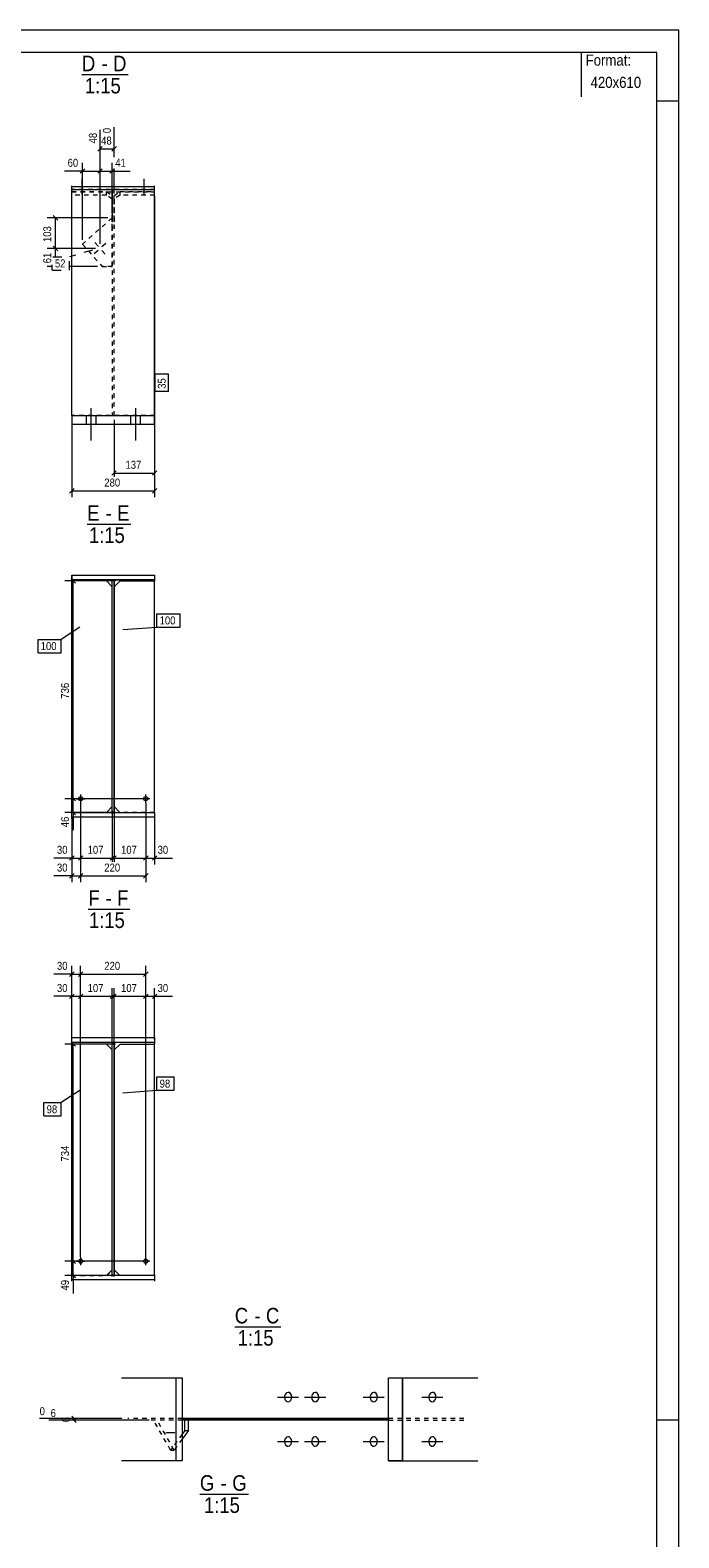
# Model space of a CAD drawing. Header units: millimetres. Extents: x 0 to 420, y 0 to 610.
# Tile 4 of 4: x 274 to 420, y 271 to 610. Entities that reach past the tile are written whole.
import ezdxf

# ---------------------------------------------------------------- set-up
doc = ezdxf.new("R2010")
doc.units = ezdxf.units.MM
for name, pattern in [('XKITLINE00', [0]), ('XKITLINE01', [4, 1, -1, 1, -1]), ('XKITLINE02', [4, 2, -2])]:
    doc.linetypes.add(name, pattern=pattern)
for name, color, linetype, lineweight in [('Arkusz rysunku', 3, 'Continuous', 0), ('Element', 2, 'Continuous', 0), ('Inny typ obiektu', 7, 'Continuous', 0), ('Wymiar', 4, 'Continuous', 0), ('Znak elementu', 2, 'Continuous', 0), ('Śruba', 3, 'Continuous', 0)]:
    doc.layers.add(name, color=color, linetype=linetype, lineweight=lineweight)
doc.styles.add('ARIAL', font='ARIAL.TTF')

msp = doc.modelspace()

# ---------------------------------------------------------------- linework, layer by layer
at = {"layer": 'Arkusz rysunku', "linetype": 'XKITLINE00', "lineweight": 0}
for p, q in [((420, 610), (0, 610)), ((420, 0), (420, 610)), ((415, 605), (5, 605)), ((415, 5), (415, 605)), ((420, 594), (415, 594)), ((420, 297), (415, 297))]:
    msp.add_line(p, q, dxfattribs=at)
at = {"layer": 'Element', "linetype": 'XKITLINE00', "lineweight": 0}
for p, q in [((283.22, 574.13), (283.22, 574.98)), ((301.89, 574.7), (283.22, 574.7)), ((283.22, 523.25), (283.22, 574.13)), ((283.22, 574.13), (301.89, 574.13)), ((301.89, 574.13), (301.89, 574.98)), ((301.89, 523.25), (301.89, 574.13)), ((283.22, 523.25), (301.89, 523.25)), ((283.22, 523.25), (283.22, 521.25)), ((301.89, 521.25), (301.89, 523.25)), ((283.22, 521.25), (301.89, 521.25)), ((283.22, 487.28), (301.89, 487.28)), ((283.22, 487.28), (283.22, 486.01)), ((283.22, 486.22), (283.22, 487.28)), ((283.22, 487.28), (301.89, 487.28)), ((283.22, 486.22), (301.89, 486.22)), ((301.89, 486.22), (283.22, 486.22)), ((291.02, 486.01), (283.22, 486.01)), ((283.22, 433.88), (283.22, 486.01)), ((292.35, 484.68), (291.02, 486.01)), ((292.35, 486.22), (292.75, 486.22)), ((292.35, 433.88), (292.35, 486.22)), ((292.35, 433.88), (292.35, 486.22)), ((292.35, 486.22), (292.75, 486.22)), ((292.75, 433.88), (292.75, 486.22)), ((292.75, 486.22), (292.75, 433.88)), ((292.75, 484.68), (294.09, 486.01)), ((294.09, 486.01), (301.89, 486.01)), ((301.89, 487.28), (301.89, 486.01)), ((301.89, 487.28), (301.89, 486.22)), ((301.89, 433.88), (301.89, 486.01)), ((291.03, 433.88), (292.35, 435.21)), ((294.08, 433.88), (292.75, 435.21)), ((283.22, 432.49), (283.22, 433.88)), ((283.22, 433.88), (301.89, 433.88)), ((283.22, 432.81), (283.22, 433.88)), ((283.22, 433.88), (301.89, 433.88)), ((301.89, 432.81), (283.22, 432.81)), ((301.89, 432.81), (283.22, 432.81)), ((292.75, 433.88), (292.35, 433.88)), ((292.75, 433.88), (292.35, 433.88)), ((301.89, 433.88), (301.89, 432.49)), ((301.89, 433.88), (301.89, 432.81)), ((283.22, 381.78), (283.22, 383.16)), ((283.22, 383.16), (301.89, 383.16)), ((283.22, 382.1), (283.22, 383.16)), ((283.22, 383.16), (301.89, 383.16)), ((301.89, 382.1), (283.22, 382.1)), ((301.89, 382.1), (283.22, 382.1)), ((291.02, 381.72), (283.22, 381.72)), ((283.22, 329.71), (283.22, 381.72)), ((292.35, 380.39), (291.02, 381.72)), ((292.35, 382.1), (292.75, 382.1)), ((292.35, 329.71), (292.35, 382.1)), ((292.35, 329.71), (292.35, 382.1)), ((292.35, 382.1), (292.75, 382.1)), ((292.75, 329.71), (292.75, 382.1)), ((292.75, 382.1), (292.75, 329.71)), ((292.75, 380.39), (294.09, 381.72)), ((294.09, 381.72), (301.89, 381.72)), ((301.89, 383.16), (301.89, 381.78)), ((301.89, 383.16), (301.89, 382.1)), ((301.89, 329.71), (301.89, 381.72)), ((283.22, 328.33), (283.22, 329.71)), ((283.22, 329.71), (301.89, 329.71)), ((283.22, 328.65), (283.22, 329.71)), ((283.22, 329.71), (301.89, 329.71)), ((292.35, 330.91), (291.16, 329.71)), ((292.75, 329.71), (292.35, 329.71)), ((292.75, 329.71), (292.35, 329.71)), ((293.95, 329.71), (292.75, 330.91)), ((301.89, 329.71), (301.89, 328.33)), ((301.89, 329.71), (301.89, 328.65)), ((301.89, 328.65), (283.22, 328.65)), ((301.89, 328.65), (283.22, 328.65)), ((294.44, 306.56), (308.11, 306.56)), ((306.71, 287.89), (306.71, 306.56)), ((306.71, 287.89), (306.71, 306.56)), ((306.71, 306.56), (308.11, 306.56)), ((308.11, 306.56), (308.11, 287.89)), ((308.11, 306.56), (308.11, 287.89)), ((354.61, 287.89), (354.61, 306.56)), ((354.61, 306.56), (374.67, 306.56)), ((354.61, 287.89), (354.61, 306.56)), ((354.61, 306.56), (357.7, 306.56)), ((357.7, 287.89), (357.7, 306.56)), ((357.7, 306.56), (357.7, 287.89)), ((308.11, 297.03), (308.11, 297.43)), ((354.61, 297.43), (308.11, 297.43)), ((308.11, 297.03), (308.11, 297.43)), ((308.11, 297.43), (354.61, 297.43)), ((354.61, 297.03), (308.11, 297.03)), ((354.61, 297.03), (308.11, 297.03)), ((309.53, 297.01), (308.11, 297.01)), ((308.72, 294.71), (308.72, 297.01)), ((309.53, 294.71), (309.53, 297.01)), ((354.61, 297.43), (354.61, 297.03)), ((354.61, 297.43), (354.61, 297.03)), ((308.72, 294.71), (308.11, 293.88)), ((309.53, 294.71), (308.11, 292.78)), ((308.72, 294.71), (309.53, 294.71)), ((308.11, 287.89), (294.44, 287.89)), ((308.11, 287.89), (306.71, 287.89)), ((354.61, 287.89), (374.67, 287.89)), ((357.7, 287.89), (354.61, 287.89))]:
    msp.add_line(p, q, dxfattribs=at)
at = {"layer": 'Element', "linetype": 'XKITLINE01', "lineweight": 0}
for p, q in [((283.22, 573.63), (283.22, 574.13)), ((301.89, 574.13), (283.22, 574.13)), ((292.35, 573.91), (292.35, 523.25)), ((292.75, 523.25), (292.75, 573.91)), ((301.89, 573.63), (301.89, 574.13)), ((283.22, 573.65), (291.02, 573.65)), ((283.22, 565.37), (283.22, 573.65)), ((283.22, 573.63), (301.89, 573.63)), ((291.02, 572.83), (283.22, 572.83)), ((291.02, 573.65), (292.35, 572.78)), ((291.02, 572.83), (291.02, 573.65)), ((292.35, 571.97), (291.02, 572.83)), ((292.35, 573.63), (292.75, 573.63)), ((292.35, 571.97), (292.35, 572.78)), ((292.35, 572.78), (292.35, 566.77)), ((292.35, 565.37), (292.35, 571.97)), ((292.76, 572.78), (294.09, 573.65)), ((294.09, 572.83), (292.76, 571.97)), ((292.76, 566.77), (292.76, 572.78)), ((292.76, 571.97), (292.76, 572.78)), ((292.76, 571.97), (292.76, 565.37)), ((294.09, 573.65), (301.89, 573.65)), ((294.09, 572.83), (294.09, 573.65)), ((301.89, 572.83), (294.09, 572.83)), ((301.89, 565.37), (301.89, 573.65)), ((292.34, 567.73), (285.64, 561.82)), ((292.34, 556.82), (292.34, 567.73)), ((285.64, 561.82), (290.04, 556.82)), ((290.04, 556.82), (292.34, 556.82)), ((292.34, 556.82), (290.04, 556.82)), ((301.89, 523.25), (283.22, 523.25)), ((301.89, 523.25), (283.22, 523.25)), ((283.22, 523.25), (283.22, 523.25)), ((292.35, 523.25), (292.75, 523.25)), ((301.89, 523.25), (301.89, 523.25)), ((283.22, 485.9), (283.22, 486.01)), ((301.89, 486.01), (301.89, 485.9)), ((292.35, 435.21), (292.35, 484.68)), ((292.75, 435.21), (292.75, 484.68)), ((283.22, 433.88), (283.22, 433.87)), ((283.22, 433.87), (283.22, 433.88)), ((283.22, 433.87), (291.02, 433.87)), ((291.02, 433.87), (291.03, 433.88)), ((291.03, 433.88), (291.02, 433.87)), ((292.35, 433.56), (292.35, 433.88)), ((292.75, 433.56), (292.75, 433.88)), ((294.09, 433.87), (294.08, 433.88)), ((301.89, 433.87), (294.09, 433.87)), ((301.89, 433.87), (301.89, 433.88)), ((283.22, 381.72), (283.22, 329.58)), ((291.02, 381.72), (283.22, 381.72)), ((292.35, 330.91), (292.35, 380.39)), ((292.75, 330.91), (292.75, 380.39)), ((294.09, 381.72), (301.89, 381.72)), ((283.22, 329.58), (291.02, 329.58)), ((283.22, 329.58), (291.02, 329.58)), ((291.02, 329.58), (292.35, 330.91)), ((292.35, 329.4), (292.35, 329.71)), ((292.75, 329.4), (292.75, 329.71)), ((294.09, 329.58), (293.95, 329.71)), ((301.89, 329.58), (294.09, 329.58)), ((301.89, 329.58), (294.09, 329.58)), ((301.89, 329.71), (301.89, 329.58)), ((308.11, 297.43), (295.84, 297.43)), ((308.11, 297.03), (295.84, 297.03)), ((305.48, 290.31), (301.65, 297.01)), ((308.11, 297.01), (301.65, 297.01)), ((306.29, 290.31), (302.46, 297.01)), ((371.58, 297.43), (354.61, 297.43)), ((354.61, 297.03), (371.58, 297.03)), ((308.11, 293.88), (305.48, 290.31)), ((308.11, 292.78), (306.29, 290.31)), ((305.48, 290.31), (306.29, 290.31))]:
    msp.add_line(p, q, dxfattribs=at)
at = {"layer": 'Inny typ obiektu', "linetype": 'XKITLINE00', "lineweight": 0}
for p, q in [((398, 605), (398, 595)), ((285.51, 600), (295.91, 600)), ((286.68, 498.78), (296.56, 498.78)), ((286.95, 412.09), (296.3, 412.09)), ((319.95, 318.06), (330.34, 318.06)), ((312.09, 280.39), (323.01, 280.39))]:
    msp.add_line(p, q, dxfattribs=at)
at = {"layer": 'Wymiar', "linetype": 'XKITLINE00', "lineweight": 0}
for p, q in [((289.59, 561.86), (289.59, 587.57)), ((292.76, 581.4), (292.76, 588.14)), ((290.1, 583.79), (289.08, 582.78)), ((289.59, 583.28), (292.76, 583.28)), ((293.27, 583.79), (292.25, 582.78)), ((285.64, 578.28), (281.62, 578.28)), ((285.64, 578.28), (281.62, 578.28)), ((286.15, 578.79), (285.13, 577.78)), ((285.64, 562.82), (285.64, 580.14)), ((285.64, 578.28), (289.59, 578.28)), ((290.1, 578.79), (289.08, 577.78)), ((290.1, 578.79), (289.08, 577.78)), ((289.59, 561.86), (289.59, 580.14)), ((289.59, 561.86), (289.59, 580.14)), ((289.59, 578.28), (292.34, 578.28)), ((292.85, 578.79), (291.83, 577.78)), ((292.34, 568.73), (292.34, 580.14)), ((292.34, 578.28), (296.36, 578.28)), ((292.34, 578.28), (296.36, 578.28)), ((292.76, 573.78), (292.76, 578.88)), ((301.89, 572.63), (301.89, 504.84)), ((291.34, 567.73), (277.69, 567.73)), ((279.05, 568.24), (280.06, 567.22)), ((279.55, 560.86), (279.55, 567.73)), ((288.59, 560.86), (277.69, 560.86)), ((288.59, 560.86), (277.69, 560.86)), ((279.05, 561.37), (280.06, 560.35)), ((279.05, 561.37), (280.06, 560.35)), ((279.55, 558.97), (279.55, 560.86)), ((278.82, 556.82), (277.69, 556.82)), ((289.04, 556.82), (282.69, 556.82)), ((283.22, 522.25), (283.22, 504.84)), ((292.75, 522.25), (292.75, 509.4)), ((301.89, 520.25), (301.89, 508.84)), ((293.26, 510.79), (292.25, 509.78)), ((292.75, 510.28), (301.89, 510.28)), ((302.4, 510.79), (301.38, 509.78)), ((283.73, 506.79), (282.71, 505.78)), ((283.22, 506.28), (301.89, 506.28)), ((302.4, 506.79), (301.38, 505.78)), ((293.09, 486.01), (281.69, 486.01)), ((283.05, 486.52), (284.06, 485.5)), ((283.55, 436.95), (283.55, 486.01)), ((298.89, 436.95), (281.69, 436.95)), ((298.89, 436.95), (281.69, 436.95)), ((283.05, 437.46), (284.06, 436.44)), ((283.05, 437.46), (284.06, 436.44)), ((283.55, 433.87), (283.55, 436.95)), ((285.22, 435.95), (285.22, 418.15)), ((285.22, 435.95), (285.22, 418.15)), ((285.22, 435.95), (285.22, 422.15)), ((285.22, 435.95), (285.22, 422.15)), ((299.89, 435.95), (299.89, 418.15)), ((299.89, 435.95), (299.89, 422.15)), ((299.89, 435.95), (299.89, 422.15)), ((293.09, 433.87), (281.69, 433.87)), ((283.05, 434.38), (284.06, 433.36)), ((283.22, 432.87), (283.22, 418.15)), ((283.22, 432.87), (283.22, 422.15)), ((283.55, 433.87), (283.55, 429.85)), ((283.55, 433.87), (283.55, 429.85)), ((292.35, 434.21), (292.35, 422.71)), ((292.75, 434.21), (292.75, 422.71)), ((301.89, 432.87), (301.89, 422.15)), ((283.22, 423.59), (279.2, 423.59)), ((283.22, 423.59), (279.2, 423.59)), ((283.73, 424.1), (282.71, 423.08)), ((283.22, 423.59), (285.22, 423.59)), ((285.73, 424.1), (284.71, 423.08)), ((285.73, 424.1), (284.71, 423.08)), ((285.22, 423.59), (292.35, 423.59)), ((292.86, 424.1), (291.85, 423.08)), ((293.26, 424.1), (292.25, 423.08)), ((292.75, 423.59), (299.89, 423.59)), ((300.4, 424.1), (299.38, 423.08)), ((300.4, 424.1), (299.38, 423.08)), ((299.89, 423.59), (301.89, 423.59)), ((302.4, 424.1), (301.38, 423.08)), ((301.89, 423.59), (305.91, 423.59)), ((301.89, 423.59), (305.91, 423.59)), ((283.22, 419.59), (279.2, 419.59)), ((283.22, 419.59), (279.2, 419.59)), ((283.73, 420.1), (282.71, 419.08)), ((283.22, 419.59), (285.22, 419.59)), ((285.73, 420.1), (284.71, 419.08)), ((285.73, 420.1), (284.71, 419.08)), ((285.22, 419.59), (299.89, 419.59)), ((300.4, 420.1), (299.38, 419.08)), ((283.22, 397.47), (279.2, 397.47)), ((283.22, 397.47), (279.2, 397.47)), ((283.73, 397.98), (282.71, 396.96)), ((283.22, 382.72), (283.22, 399.33)), ((283.22, 397.47), (285.22, 397.47)), ((285.73, 397.98), (284.71, 396.96)), ((285.73, 397.98), (284.71, 396.96)), ((285.22, 333.83), (285.22, 399.33)), ((285.22, 333.83), (285.22, 399.33)), ((285.22, 397.47), (299.89, 397.47)), ((300.4, 397.98), (299.38, 396.96)), ((299.89, 333.83), (299.89, 399.33)), ((283.22, 382.72), (283.22, 394.33)), ((285.22, 333.83), (285.22, 394.33)), ((285.22, 333.83), (285.22, 394.33)), ((292.35, 381.39), (292.35, 394.33)), ((292.75, 381.39), (292.75, 394.33)), ((299.89, 333.83), (299.89, 394.33)), ((299.89, 333.83), (299.89, 394.33)), ((301.89, 382.72), (301.89, 394.33)), ((283.22, 392.47), (279.2, 392.47)), ((283.22, 392.47), (279.2, 392.47)), ((283.73, 392.98), (282.71, 391.96)), ((283.22, 392.47), (285.22, 392.47)), ((285.73, 392.98), (284.71, 391.96)), ((285.73, 392.98), (284.71, 391.96)), ((285.22, 392.47), (292.35, 392.47)), ((292.86, 392.98), (291.85, 391.96)), ((293.26, 392.98), (292.25, 391.96)), ((292.75, 392.47), (299.89, 392.47)), ((300.4, 392.98), (299.38, 391.96)), ((300.4, 392.98), (299.38, 391.96)), ((299.89, 392.47), (301.89, 392.47)), ((302.4, 392.98), (301.38, 391.96)), ((301.89, 392.47), (305.91, 392.47)), ((301.89, 392.47), (305.91, 392.47)), ((293.09, 381.72), (281.69, 381.72)), ((283.05, 382.23), (284.06, 381.21)), ((283.55, 332.83), (283.55, 381.72)), ((298.89, 332.83), (281.69, 332.83)), ((298.89, 332.83), (281.69, 332.83)), ((283.05, 333.34), (284.06, 332.32)), ((283.05, 333.34), (284.06, 332.32)), ((283.55, 329.58), (283.55, 332.83)), ((293.09, 329.58), (281.69, 329.58)), ((283.05, 330.09), (284.06, 329.07)), ((283.55, 329.58), (283.55, 325.56)), ((283.55, 329.58), (283.55, 325.56)), ((294.5, 297.43), (275.98, 297.43)), ((300.65, 297.01), (278.06, 297.01)), ((283.21, 297.94), (284.22, 296.92)), ((283.21, 297.52), (284.22, 296.5)), ((283.72, 297.01), (283.72, 297.43))]:
    msp.add_line(p, q, dxfattribs=at)
at = {"layer": 'Znak elementu', "linetype": 'XKITLINE02', "lineweight": 0}
for p, q in [((287.89, 560.47), (282.69, 558.97)), ((278.82, 555.97), (278.82, 557.14)), ((278.95, 558.97), (282.69, 558.97)), ((282.69, 555.97), (282.69, 558.97)), ((278.82, 555.97), (282.69, 555.97))]:
    msp.add_line(p, q, dxfattribs=at)
at = {"layer": 'Znak elementu', "linetype": 'XKITLINE00', "lineweight": 0}
for p, q in [((301.99, 528.65), (301.99, 532.52)), ((304.99, 532.52), (301.99, 532.52)), ((304.99, 528.65), (304.99, 532.52)), ((304.99, 528.65), (301.99, 528.65)), ((285.07, 475.57), (280.83, 472.82)), ((294.7, 475.03), (302.42, 475.6)), ((302.42, 478.6), (307.63, 478.6)), ((302.42, 475.6), (302.42, 478.6)), ((302.42, 475.6), (307.63, 475.6)), ((307.63, 475.6), (307.63, 478.6)), ((275.62, 472.82), (280.83, 472.82)), ((275.62, 469.82), (275.62, 472.82)), ((280.83, 469.82), (280.83, 472.82)), ((275.62, 469.82), (280.83, 469.82)), ((302.42, 374.3), (306.29, 374.3)), ((302.42, 371.3), (302.42, 374.3)), ((306.29, 371.3), (306.29, 374.3)), ((285.07, 371.27), (280.83, 368.53)), ((294.7, 370.73), (302.42, 371.3)), ((302.42, 371.3), (306.29, 371.3)), ((276.96, 368.53), (280.83, 368.53)), ((276.96, 365.53), (276.96, 368.53)), ((280.83, 365.53), (280.83, 368.53)), ((276.96, 365.53), (280.83, 365.53))]:
    msp.add_line(p, q, dxfattribs=at)
at = {"layer": 'Śruba', "linetype": 'XKITLINE00', "lineweight": 0}
for p, q in [((285.55, 573.01), (285.55, 576.34)), ((285.56, 573.22), (285.56, 576.55)), ((299.55, 573.21), (299.55, 576.55)), ((299.56, 573.01), (299.56, 576.34)), ((288.29, 559.71), (289.16, 560.48)), ((288.45, 562.16), (289.21, 561.29)), ((290.74, 559.56), (289.97, 560.42)), ((290.89, 562), (290.03, 561.24)), ((286.49, 523.25), (286.49, 521.25)), ((286.49, 523.25), (286.49, 521.25)), ((286.49, 523.25), (286.49, 521.25)), ((286.49, 523.25), (286.49, 521.25)), ((287.55, 524.91), (287.55, 517.58)), ((287.55, 524.91), (287.55, 517.58)), ((287.55, 524.91), (287.55, 517.58)), ((287.55, 524.91), (287.55, 517.58)), ((288.62, 523.25), (288.62, 521.25)), ((288.62, 523.25), (288.62, 521.25)), ((288.62, 523.25), (288.62, 521.25)), ((288.62, 523.25), (288.62, 521.25)), ((296.49, 523.25), (296.49, 521.25)), ((296.49, 523.25), (296.49, 521.25)), ((296.49, 523.25), (296.49, 521.25)), ((296.49, 523.25), (296.49, 521.25)), ((297.55, 524.91), (297.55, 517.58)), ((297.55, 524.91), (297.55, 517.58)), ((297.55, 524.91), (297.55, 517.58)), ((297.55, 524.91), (297.55, 517.58)), ((298.62, 523.25), (298.62, 521.25)), ((298.62, 523.25), (298.62, 521.25)), ((298.62, 523.25), (298.62, 521.25)), ((298.62, 523.25), (298.62, 521.25)), ((284.29, 436.95), (286.15, 436.95)), ((285.22, 437.88), (285.22, 436.02)), ((300.82, 436.95), (298.95, 436.95)), ((299.89, 436.02), (299.89, 437.88)), ((284.29, 332.83), (286.15, 332.83)), ((285.22, 333.76), (285.22, 331.9)), ((300.82, 332.83), (298.95, 332.83)), ((299.89, 331.9), (299.89, 333.76)), ((329.59, 302.23), (334.34, 302.23)), ((331.17, 302.49), (331.15, 302.15)), ((331.15, 302.15), (331.22, 301.79)), ((331.3, 302.84), (331.17, 302.49)), ((331.62, 303.19), (331.3, 302.84)), ((331.96, 303.29), (331.62, 303.19)), ((332.18, 303.25), (331.96, 303.29)), ((332.52, 303), (332.18, 303.25)), ((332.71, 302.66), (332.52, 303)), ((332.77, 302.3), (332.71, 302.66)), ((332.75, 301.97), (332.77, 302.3)), ((335.68, 302.23), (340.43, 302.23)), ((337.27, 302.49), (337.25, 302.15)), ((337.25, 302.15), (337.31, 301.79)), ((337.39, 302.84), (337.27, 302.49)), ((337.71, 303.19), (337.39, 302.84)), ((338.06, 303.29), (337.71, 303.19)), ((338.27, 303.25), (338.06, 303.29)), ((338.62, 303), (338.27, 303.25)), ((338.8, 302.66), (338.62, 303)), ((338.87, 302.3), (338.8, 302.66)), ((338.85, 301.97), (338.87, 302.3)), ((348.89, 302.23), (353.64, 302.23)), ((350.47, 302.49), (350.45, 302.15)), ((350.45, 302.15), (350.52, 301.79)), ((350.6, 302.84), (350.47, 302.49)), ((350.92, 303.19), (350.6, 302.84)), ((351.26, 303.29), (350.92, 303.19)), ((351.48, 303.25), (351.26, 303.29)), ((351.82, 303), (351.48, 303.25)), ((352.01, 302.66), (351.82, 303)), ((352.07, 302.3), (352.01, 302.66)), ((352.05, 301.97), (352.07, 302.3)), ((362.09, 302.23), (366.84, 302.23)), ((363.68, 302.49), (363.66, 302.15)), ((363.66, 302.15), (363.73, 301.79)), ((363.8, 302.84), (363.68, 302.49)), ((364.12, 303.19), (363.8, 302.84)), ((364.47, 303.29), (364.12, 303.19)), ((364.69, 303.25), (364.47, 303.29)), ((365.03, 303), (364.69, 303.25)), ((365.21, 302.66), (365.03, 303)), ((365.28, 302.3), (365.21, 302.66)), ((365.26, 301.97), (365.28, 302.3)), ((331.22, 301.79), (331.4, 301.45)), ((331.4, 301.45), (331.75, 301.2)), ((331.75, 301.2), (331.96, 301.16)), ((331.96, 301.16), (332.31, 301.26)), ((332.31, 301.26), (332.63, 301.61)), ((332.63, 301.61), (332.75, 301.97)), ((337.31, 301.79), (337.5, 301.45)), ((337.5, 301.45), (337.84, 301.2)), ((337.84, 301.2), (338.06, 301.16)), ((338.06, 301.16), (338.4, 301.26)), ((338.4, 301.26), (338.72, 301.61)), ((338.72, 301.61), (338.85, 301.97)), ((350.52, 301.79), (350.7, 301.45)), ((350.7, 301.45), (351.05, 301.2)), ((351.05, 301.2), (351.26, 301.16)), ((351.26, 301.16), (351.61, 301.26)), ((351.61, 301.26), (351.93, 301.61)), ((351.93, 301.61), (352.05, 301.97)), ((363.73, 301.79), (363.91, 301.45)), ((363.91, 301.45), (364.25, 301.2)), ((364.25, 301.2), (364.47, 301.16)), ((364.47, 301.16), (364.82, 301.26)), ((364.82, 301.26), (365.13, 301.61)), ((365.13, 301.61), (365.26, 301.97)), ((329.59, 292.23), (334.34, 292.23)), ((331.17, 292.49), (331.15, 292.15)), ((331.15, 292.15), (331.22, 291.79)), ((331.3, 292.84), (331.17, 292.49)), ((331.62, 293.19), (331.3, 292.84)), ((331.96, 293.29), (331.62, 293.19)), ((332.18, 293.25), (331.96, 293.29)), ((332.52, 293), (332.18, 293.25)), ((332.71, 292.66), (332.52, 293)), ((332.63, 291.61), (332.75, 291.97)), ((332.77, 292.3), (332.71, 292.66)), ((332.75, 291.97), (332.77, 292.3)), ((335.68, 292.23), (340.43, 292.23)), ((337.27, 292.49), (337.25, 292.15)), ((337.25, 292.15), (337.31, 291.79)), ((337.39, 292.84), (337.27, 292.49)), ((337.71, 293.19), (337.39, 292.84)), ((338.06, 293.29), (337.71, 293.19)), ((338.27, 293.25), (338.06, 293.29)), ((338.62, 293), (338.27, 293.25)), ((338.8, 292.66), (338.62, 293)), ((338.72, 291.61), (338.85, 291.97)), ((338.87, 292.3), (338.8, 292.66)), ((338.85, 291.97), (338.87, 292.3)), ((348.89, 292.23), (353.64, 292.23)), ((350.47, 292.49), (350.45, 292.15)), ((350.45, 292.15), (350.52, 291.79)), ((350.6, 292.84), (350.47, 292.49)), ((350.92, 293.19), (350.6, 292.84)), ((351.26, 293.29), (350.92, 293.19)), ((351.48, 293.25), (351.26, 293.29)), ((351.82, 293), (351.48, 293.25)), ((352.01, 292.66), (351.82, 293)), ((351.93, 291.61), (352.05, 291.97)), ((352.07, 292.3), (352.01, 292.66)), ((352.05, 291.97), (352.07, 292.3)), ((362.09, 292.23), (366.84, 292.23)), ((363.68, 292.49), (363.66, 292.15)), ((363.66, 292.15), (363.73, 291.79)), ((363.8, 292.84), (363.68, 292.49)), ((364.12, 293.19), (363.8, 292.84)), ((364.47, 293.29), (364.12, 293.19)), ((364.69, 293.25), (364.47, 293.29)), ((365.03, 293), (364.69, 293.25)), ((365.21, 292.66), (365.03, 293)), ((365.13, 291.61), (365.26, 291.97)), ((365.28, 292.3), (365.21, 292.66)), ((365.26, 291.97), (365.28, 292.3)), ((331.22, 291.79), (331.4, 291.45)), ((331.4, 291.45), (331.75, 291.2)), ((331.75, 291.2), (331.96, 291.16)), ((331.96, 291.16), (332.31, 291.26)), ((332.31, 291.26), (332.63, 291.61)), ((337.31, 291.79), (337.5, 291.45)), ((337.5, 291.45), (337.84, 291.2)), ((337.84, 291.2), (338.06, 291.16)), ((338.06, 291.16), (338.4, 291.26)), ((338.4, 291.26), (338.72, 291.61)), ((350.52, 291.79), (350.7, 291.45)), ((350.7, 291.45), (351.05, 291.2)), ((351.05, 291.2), (351.26, 291.16)), ((351.26, 291.16), (351.61, 291.26)), ((351.61, 291.26), (351.93, 291.61)), ((363.73, 291.79), (363.91, 291.45)), ((363.91, 291.45), (364.25, 291.2)), ((364.25, 291.2), (364.47, 291.16)), ((364.47, 291.16), (364.82, 291.26)), ((364.82, 291.26), (365.13, 291.61))]:
    msp.add_line(p, q, dxfattribs=at)
at = {"layer": 'Śruba', "linetype": 'XKITLINE02', "lineweight": 0}
msp.add_line((304.45, 294.26), (307.75, 294.26), dxfattribs=at)
at = {"layer": 'Śruba', "linetype": 'XKITLINE00', "lineweight": 0}
for centre in [(285.22, 436.95), (299.89, 436.95), (285.22, 332.83), (299.89, 332.83)]:
    msp.add_circle(centre, 0.467, dxfattribs=at)

# ---------------------------------------------------------------- texts
at = {"layer": 'Inny typ obiektu', "style": 'ARIAL', "width": 0.85}
for s, height, p in [('Format:', 2.5, (399, 602)), ('D', 3.5, (285.51, 600.75)), ('-', 3.5, (289.93, 600.75)), ('D', 3.5, (292.54, 600.75)), ('1:15', 3.5, (286.17, 595.75)), ('420x610', 2.5, (400.11, 597)), ('E', 3.5, (286.68, 499.53)), ('E', 3.5, (293.45, 499.53)), ('-', 3.5, (290.85, 499.53)), ('1:15', 3.5, (287.08, 494.53)), ('F', 3.5, (286.95, 412.84)), ('-', 3.5, (290.85, 412.84)), ('F', 3.5, (293.45, 412.84)), ('1:15', 3.5, (287.08, 407.84)), ('C', 3.5, (319.95, 318.81)), ('-', 3.5, (324.37, 318.81)), ('C', 3.5, (326.97, 318.81)), ('1:15', 3.5, (320.6, 313.81)), ('G', 3.5, (312.09, 281.14)), ('-', 3.5, (316.77, 281.14)), ('G', 3.5, (319.38, 281.14)), ('1:15', 3.5, (313.01, 276.14))]:
    msp.add_text(s, height=height, dxfattribs=at).set_placement(p)
at = {"layer": 'Wymiar', "style": 'ARIAL', "width": 0.85}
for s, p in [('0', (292.04, 586.8)), ('48', (288.87, 584.5)), ('103', (278.59, 562.29)), ('61', (278.59, 557.5)), ('736', (282.59, 459.48)), ('46', (282.59, 430.53)), ('734', (282.59, 355.27)), ('49', (282.59, 326.23)), ('6', (282.76, 296.55))]:
    msp.add_text(s, height=1.8, rotation=90.0002, dxfattribs=at).set_placement(p)
for s, p in [('48', (289.84, 584.24)), ('60', (282.29, 579.24)), ('41', (293.02, 579.24)), ('137', (295.32, 511.24)), ('280', (290.55, 507.24)), ('30', (279.88, 424.55)), ('107', (286.79, 424.55)), ('107', (294.32, 424.55)), ('30', (302.56, 424.55)), ('30', (279.88, 420.55)), ('220', (290.55, 420.55)), ('30', (279.88, 398.43)), ('220', (290.55, 398.43)), ('30', (279.88, 393.43)), ('107', (286.79, 393.43)), ('107', (294.32, 393.43)), ('30', (302.56, 393.43)), ('0', (275.98, 298.15)), ('6', (278.46, 297.73))]:
    msp.add_text(s, height=1.8, dxfattribs=at).set_placement(p)
at = {"layer": 'Znak elementu', "style": 'ARIAL', "width": 0.85}
for s, p in [('52', (279.42, 556.57)), ('100', (303.02, 476.2)), ('100', (276.22, 470.42)), ('98', (303.02, 371.9)), ('98', (277.56, 366.13))]:
    msp.add_text(s, height=1.8, dxfattribs=at).set_placement(p)
msp.add_text('35', height=1.8, rotation=90.0002, dxfattribs=at).set_placement((304.39, 529.25))

doc.saveas('drawing.dxf')
